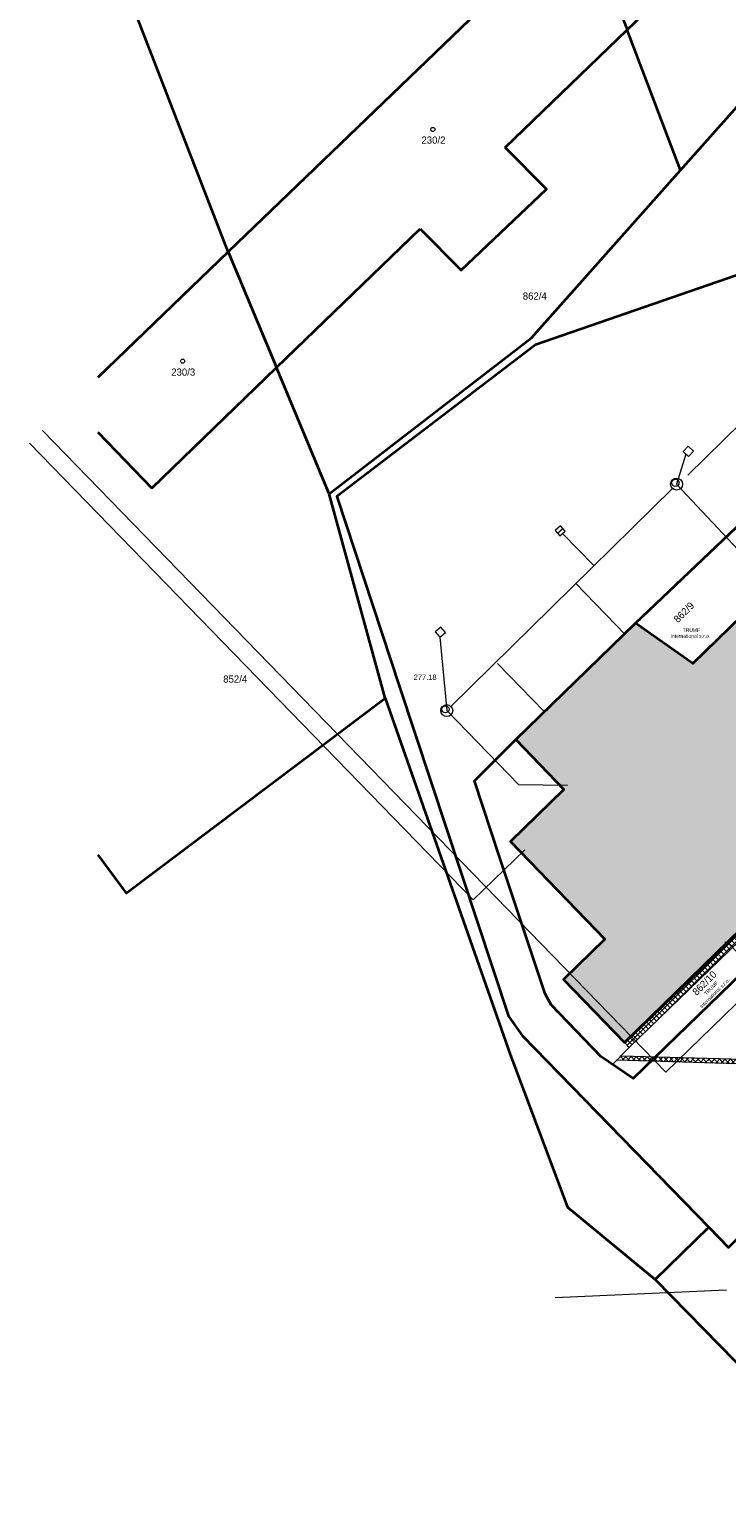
# Model space of a CAD drawing. Header units: millimetres. Extents: x -527259 to -526551, y -1129736 to -1129000.
# Tile 2 of 213: x -527246 to -527188, y -1129673 to -1129549. Entities that reach past the tile are written whole.
import ezdxf
from ezdxf.enums import TextEntityAlignment as Align

# ---------------------------------------------------------------- set-up
doc = ezdxf.new("R2010")
doc.units = ezdxf.units.MM
doc.header["$LTSCALE"] = 12
doc.header["$PDSIZE"] = -4
for name, color, linetype, lineweight in [('ISa_destova_kanalizace', 4, 'KANALIZACE_DESTOVA_PODZ', 9), ('ISa_NN', 6, 'EL_VEDENI_NN_PODZ', 0), ('ISa_plyn_nadzem', 6, 'PLYN_POTRUBIE_NT_NADZ', 0), ('KN tlusta', 170, 'Continuous', 35), ('koty', 6, 'Continuous', 9), ('ROZHRANI', 6, 'Continuous', 9), ('srafy', 6, 'Continuous', 9), ('text', 6, 'Continuous', 9), ('tlusta', 7, 'Continuous', 15)]:
    doc.layers.add(name, color=color, linetype=linetype, lineweight=lineweight)
doc.layers.add('netisk', color=30, linetype='Continuous', plot=False)
doc.layers.add('Parc. č.', color=170, linetype='Continuous')
doc.styles.add('laplan', font='txt', dxfattribs={"height": 0.002})
doc.styles.add('laplan N', font='txt')
doc.styles.add('VCDSTYLE03', font='txt')
doc.linetypes.add('EL_VEDENI_NN_PODZ', pattern='A,35,-15,[109,CADKON.SHX,S=5,R=0,X=0,Y=0],-50', length=100)
doc.linetypes.add('KANALIZACE_DESTOVA_PODZ', pattern='A,35,-15,[102,CADKON.SHX,S=5,R=0,X=0,Y=5],-5,[106,CADKON.SHX,S=5,R=0,X=10,Y=0],30,-15', length=100)
doc.linetypes.add('PLYN_POTRUBIE_NT_NADZ', pattern='A,10,-15,[112,techsoft.shx,S=2.5,R=0,X=0,Y=0],-50,10,-10', length=95)
doc.dimstyles.new('laplan', dxfattribs={"dimscale": 0, "dimtxt": 0.002, "dimasz": 0.0015, "dimexe": 0.002, "dimexo": 0, "dimgap": 0.001, "dimtad": 1, "dimtoh": 1, "dimrnd": 0.05, "dimzin": 1, "dimtxsty": 'laplan', "dimblk": 'OBLIQUE', "dimcen": 0.002, "dimclrd": 256, "dimclre": 256, "dimclrt": 256, "dimadec": 0, "dimazin": 0, "dimtfac": 1, "dimtmove": 1, "dimatfit": 2, "dimfxl": 0.0065, "dimfxlon": 1, "dimtfill": 1, "dimlwd": 13, "dimlwe": -1, "dimarcsym": 0})

# ---------------------------------------------------------------- blocks, each defined once
blk = doc.blocks.new('4$02')
at = {"layer": 'tlusta', "color": 0}
blk.add_circle((-0.01, 0), 0.175, dxfattribs=at)
blk = doc.blocks.new('_OBLIQUE')
at = {"color": 0, "linetype": 'ByBlock'}
blk.add_line((-0.5, -0.5), (0.5, 0.5), dxfattribs=at)
blk = doc.blocks.new('*D258')
at = {"layer": 'Defpoints', "color": 0, "transparency": 16777216}
for p in [(-527185.98, -1129623.54), (-527187.76, -1129625.32), (-527179.1, -1129630.56)]:
    blk.add_point(p, dxfattribs=at)
at = {"layer": 'koty', "transparency": 16777216}
for p, q in [((-527186.84, -1129624.4), (-527188.04, -1129625.6)), ((-527179.89, -1129631.35), (-527181.09, -1129632.56))]:
    blk.add_line(p, q, dxfattribs=at)
at = {"layer": 'koty', "lineweight": 13, "transparency": 16777216}
blk.add_line((-527180.81, -1129632.27), (-527187.76, -1129625.32), dxfattribs=at)
at = {"layer": 'koty', "lineweight": 13, "transparency": 16777216, "xscale": 0.3, "yscale": 0.3, "zscale": 0.3}
for p, rotation in [((-527187.76, -1129625.32), 135), ((-527180.81, -1129632.27), 315)]:
    blk.add_blockref('_OBLIQUE', p, dxfattribs=dict(at, rotation=rotation))
at = {"layer": 'koty', "lineweight": 5, "transparency": 16777216, "insert": (-527183.98, -1129628.49), "char_height": 0.4, "attachment_point": 5, "rotation": 315, "style": 'laplan', "bg_fill": 3, "box_fill_scale": 1.1, "bg_fill_color": 256, "bg_fill_true_color": 13158600, "bg_fill_transparency": 0}
blk.add_mtext('9,85', dxfattribs=at)

msp = doc.modelspace()

# ---------------------------------------------------------------- hatches: boundary and pattern name
at = {"layer": 'srafy', "transparency": 33554534}
h = msp.add_hatch(color=251, dxfattribs=at)
h.dxf.hatch_style = 1
h.paths.add_polyline_path([(-527165.076, -1129607.038), (-527156.166, -1129598.368), (-527158.106, -1129596.378), (-527145.086, -1129583.698), (-527158.106, -1129570.308), (-527190.656, -1129601.978), (-527195.446, -1129598.588), (-527205.476, -1129608.338), (-527201.466, -1129612.518), (-527205.926, -1129616.858), (-527198.026, -1129625.048), (-527201.486, -1129628.408), (-527196.386, -1129633.687), (-527187.753, -1129625.261), (-527171.266, -1129609.328), (-527169.356, -1129611.238), (-527168.976, -1129610.898), (-527162.431, -1129618.174), (-527160.239, -1129620.61), (-527155.389, -1129626.001), (-527152.756, -1129628.928), (-527152.38, -1129628.59), (-527148.796, -1129625.088), (-527151.436, -1129622.158)])
at = {"layer": 'srafy', "transparency": 33554610}
h = msp.add_hatch(dxfattribs=at)
h.set_pattern_fill('ANSI37', color=251, scale=0.1)
h.set_pattern_definition([(45, (131956.2064, 10338.42674), (-0.22450640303, 0.22450640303), []), (135, (131956.2064, 10338.42674), (-0.22450640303, -0.22450640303), [])])
h.paths.add_polyline_path([(-527179.293, -1129617.933), (-527179.724, -1129617.502), (-527196.386, -1129633.688), (-527195.976, -1129634.113)])
h = msp.add_hatch(dxfattribs=at)
h.set_pattern_fill('ANSI37', color=251, scale=0.1)
h.set_pattern_definition([(45, (-527166.41627, -1129638.22832), (-0.2245064, 0.2245064), []), (135, (-527166.41627, -1129638.22832), (-0.2245064, -0.2245064), [])])
h.paths.add_polyline_path([(-527160.918, -1129633.138), (-527161.23, -1129632.826), (-527166.326, -1129637.598), (-527167.686, -1129636.098), (-527164.322, -1129632.833), (-527164.763, -1129632.392), (-527167.986, -1129635.568), (-527196.996, -1129634.803), (-527196.661, -1129635.159), (-527168.576, -1129636.068), (-527166.416, -1129638.228)])
h.paths.add_polyline_path([(-527156.008, -1129630.138), (-527156.425, -1129630.556), (-527137.924, -1129648.978), (-527137.689, -1129648.741), (-527154.946, -1129631.148)])

# ---------------------------------------------------------------- linework, layer by layer
at = {"layer": 'ISa_destova_kanalizace', "ltscale": 0.002}
for p, q in [((-527191.083, -1129586.209), (-527174.698, -1129570.067)), ((-527191.064, -1129583.792), (-527191.462, -1129584.24)), ((-527190.615, -1129584.191), (-527191.064, -1129583.792)), ((-527191.014, -1129584.639), (-527190.615, -1129584.191)), ((-527191.238, -1129584.44), (-527192.02, -1129586.959)), ((-527191.462, -1129584.24), (-527191.014, -1129584.639)), ((-527210.898, -1129605.556), (-527192.376, -1129587.31)), ((-527184.015, -1129595.515), (-527192.02, -1129586.959)), ((-527201.731, -1129590.446), (-527202.189, -1129590.833)), ((-527202.189, -1129590.833), (-527201.802, -1129591.291)), ((-527201.995, -1129591.062), (-527201.537, -1129590.675)), ((-527201.802, -1129591.291), (-527201.344, -1129590.904)), ((-527201.344, -1129590.904), (-527201.731, -1129590.446)), ((-527201.573, -1129591.097), (-527198.937, -1129593.773)), ((-527196.32, -1129599.545), (-527200.455, -1129595.269)), ((-527211.755, -1129598.925), (-527212.213, -1129599.313)), ((-527211.367, -1129599.383), (-527211.755, -1129598.925)), ((-527212.213, -1129599.313), (-527211.826, -1129599.771)), ((-527211.826, -1129599.771), (-527211.367, -1129599.383)), ((-527211.826, -1129599.771), (-527211.254, -1129605.907)), ((-527203.098, -1129605.985), (-527206.991, -1129601.96)), ((-527203.098, -1129605.985), (-527206.991, -1129601.96)), ((-527205.231, -1129612.11), (-527211.254, -1129605.907)), ((-527201.145, -1129612.169), (-527205.231, -1129612.11))]:
    msp.add_line(p, q, dxfattribs=at)
at = {"layer": 'ISa_destova_kanalizace', "color": 251, "ltscale": 0.002}
for p, q in [((-527192.934, -1129636.172), (-527245.082, -1129582.477)), ((-527138.695, -1129583.394), (-527192.934, -1129636.172))]:
    msp.add_line(p, q, dxfattribs=at)
at = {"layer": 'ISa_destova_kanalizace', "linetype": 'Continuous', "ltscale": 0.002}
for centre, radius in [((-527192.02, -1129586.959), 0.5), ((-527192.124, -1129586.852), 0.3), ((-527211.254, -1129605.907), 0.5), ((-527211.359, -1129605.8), 0.3)]:
    msp.add_circle(centre, radius, dxfattribs=at)
at = {"layer": 'ISa_NN', "ltscale": 0.002}
for p, q in [((-527209.034, -1129621.747), (-527246.154, -1129583.526)), ((-527204.73, -1129617.567), (-527209.034, -1129621.747)), ((-527202.189, -1129655.011), (-527187.846, -1129654.371))]:
    msp.add_line(p, q, dxfattribs=at)
at = {"layer": 'KN tlusta', "linetype": 'Continuous'}
for p, q in [((-527229.526, -1129567.528), (-527240.434, -1129539.357)), ((-527199.906, -1129539.018), (-527229.526, -1129567.528)), ((-527199.906, -1129539.018), (-527196.146, -1129548.948)), ((-527196.146, -1129548.948), (-527187.506, -1129540.618)), ((-527191.696, -1129560.678), (-527177.136, -1129544.288)), ((-527206.366, -1129558.798), (-527196.146, -1129548.948)), ((-527191.696, -1129560.678), (-527196.146, -1129548.948)), ((-527204.166, -1129574.718), (-527191.696, -1129560.678)), ((-527225.496, -1129577.208), (-527213.466, -1129565.598)), ((-527229.526, -1129567.528), (-527240.434, -1129578.031)), ((-527229.526, -1129567.528), (-527225.496, -1129577.208)), ((-527221.096, -1129587.758), (-527204.166, -1129574.718)), ((-527235.926, -1129587.288), (-527225.496, -1129577.208)), ((-527221.096, -1129587.758), (-527225.496, -1129577.208)), ((-527240.434, -1129582.601), (-527235.926, -1129587.288)), ((-527216.406, -1129604.878), (-527221.096, -1129587.758)), ((-527205.476, -1129608.338), (-527195.446, -1129598.588)), ((-527193.806, -1129653.508), (-527189.336, -1129649.128))]:
    msp.add_line(p, q, dxfattribs=at)
for points in [[(-527137.076, -1129559.718), (-527164.196, -1129532.068), (-527172.016, -1129539.968), (-527167.226, -1129545.018), (-527165.686, -1129547.618), (-527164.656, -1129550.468), (-527164.296, -1129553.108), (-527164.606, -1129555.328), (-527164.766, -1129556.458), (-527165.976, -1129559.238), (-527168.216, -1129561.948), (-527173.536, -1129564.818), (-527180.256, -1129567.148), (-527203.836, -1129575.308), (-527220.456, -1129587.998), (-527215.196, -1129603.918), (-527206.096, -1129631.468), (-527204.946, -1129633.108), (-527189.336, -1129649.128)], [(-527213.466, -1129565.598), (-527210.056, -1129569.058), (-527202.916, -1129562.268), (-527206.366, -1129558.798)], [(-527195.446, -1129598.588), (-527164.466, -1129569.128), (-527158.026, -1129563.378), (-527156.396, -1129562.478), (-527154.426, -1129561.818), (-527152.606, -1129561.528), (-527150.686, -1129561.528), (-527148.446, -1129561.888), (-527146.336, -1129562.608), (-527144.646, -1129563.558), (-527140.256, -1129567.718), (-527143.726, -1129571.138), (-527136.206, -1129578.888), (-527156.166, -1129598.368)], [(-527156.166, -1129598.368), (-527158.106, -1129596.378), (-527145.086, -1129583.698), (-527158.106, -1129570.308), (-527190.656, -1129601.978), (-527195.446, -1129598.588)], [(-527240.434, -1129617.974), (-527238.066, -1129621.188), (-527216.406, -1129604.878)], [(-527216.406, -1129604.878), (-527205.936, -1129634.678), (-527201.156, -1129647.448), (-527193.806, -1129653.508)], [(-527189.336, -1129649.128), (-527187.666, -1129650.848), (-527180.236, -1129643.348), (-527181.846, -1129641.778), (-527160.196, -1129620.568)], [(-527193.806, -1129653.508), (-527129.536, -1129719.158), (-527116.546, -1129714.058)]]:
    msp.add_lwpolyline(points, dxfattribs=at)
at = {"layer": 'netisk', "lineweight": 5}
for q in [(-527197.377, -1129635.525), (-527196.386, -1129633.688)]:
    msp.add_line((-527195.976, -1129634.113), q, dxfattribs=at)
at = {"layer": 'ROZHRANI', "linetype": 'Continuous'}
msp.add_line((-527168.576, -1129636.068), (-527197.003, -1129635.148), dxfattribs=at)
for points in [[(-527178.899, -1129617.549), (-527184.236, -1129622.758), (-527195.976, -1129634.113)], [(-527196.669, -1129634.811), (-527167.986, -1129635.568), (-527164.762, -1129632.393)]]:
    msp.add_lwpolyline(points, dxfattribs=at)
at = {"layer": 'tlusta', "linetype": 'Continuous'}
msp.add_lwpolyline([(-527152.756, -1129628.928), (-527168.976, -1129610.898), (-527169.356, -1129611.238), (-527171.266, -1129609.328), (-527187.753, -1129625.261), (-527196.386, -1129633.688)], dxfattribs=at)

# ---------------------------------------------------------------- block references
for p in [(-527212.406, -1129557.278), (-527233.335, -1129576.668)]:
    msp.add_blockref('4$02', p, dxfattribs=at)

# ---------------------------------------------------------------- texts
at = {"layer": 'ISa_destova_kanalizace', "ltscale": 0.002, "style": 'VCDSTYLE03', "width": 0.96}
msp.add_text('277.18 ', height=0.45, dxfattribs=at).set_placement((-527214.021, -1129603.343))
at = {"layer": 'Parc. č.', "style": 'laplan'}
for s, p in [('230/2', (-527212.364, -1129558.468)), ('862/4', (-527203.885, -1129571.518)), ('230/3', (-527233.299, -1129577.882)), ('852/4', (-527228.949, -1129603.568))]:
    msp.add_text(s, height=0.6, dxfattribs=at).set_placement(p, align=Align.CENTER)
at = {"layer": 'Parc. č.'}
for s, rotation, style, p in [('862/9', 45, 'laplan', (-527191.199, -1129597.892)), ('862/10', 45.25008, 'laplan N', (-527189.475, -1129628.918))]:
    msp.add_text(s, height=0.6, rotation=rotation, dxfattribs=dict(at, style=style)).set_placement(p, align=Align.CENTER)
at = {"layer": 'text', "char_height": 0.3, "attachment_point": 1, "style": 'laplan N'}
for insert, rotation in [((-527193.386, -1129599.026), 0.10358), ((-527191.07, -1129630.874), 45.10358)]:
    msp.add_mtext_dynamic_manual_height_columns('\\pi1.87775;TRUMF\\P\\pi0.85882;International s.r.o.', width=5.11793, gutter_width=2, heights=[0], dxfattribs=dict(at, insert=insert, rotation=rotation))

# ---------------------------------------------------------------- next in the draw order: dimensions: what is measured, and where the dimension line sits
at = {"layer": 'koty', "lineweight": 5}
dim = msp.add_linear_dim(base=(-527187.759, -1129625.322), p1=(-527179.098, -1129630.562), p2=(-527185.976, -1129623.539), angle=135, dimstyle='laplan', override={"dimscale": 0}, dxfattribs=at)
dim.commit()
dim.dimension.update_dxf_attribs({"geometry": '*D258', "text_midpoint": (-527183.98, -1129628.493)})

# ---------------------------------------------------------------- next in the draw order: linework, layer by layer
at = {"layer": 'ISa_plyn_nadzem', "ltscale": 0.002}
msp.add_lwpolyline([(-527196.337, -1129633.741), (-527183.746, -1129621.618), (-527184.205, -1129621.137), (-527163.442, -1129601.382)], dxfattribs=at)
at = {"layer": 'KN tlusta', "linetype": 'Continuous'}
for points in [[(-527169.326, -1129611.178), (-527195.656, -1129636.708), (-527198.346, -1129634.858), (-527202.516, -1129630.528), (-527203.006, -1129629.618), (-527206.826, -1129618.148), (-527208.926, -1129611.798), (-527205.476, -1129608.338)], [(-527205.476, -1129608.338), (-527201.466, -1129612.518), (-527205.926, -1129616.858), (-527198.026, -1129625.048), (-527201.486, -1129628.408), (-527196.386, -1129633.688), (-527171.276, -1129609.208), (-527169.326, -1129611.178)]]:
    msp.add_lwpolyline(points, dxfattribs=at)

doc.saveas('drawing.dxf')
